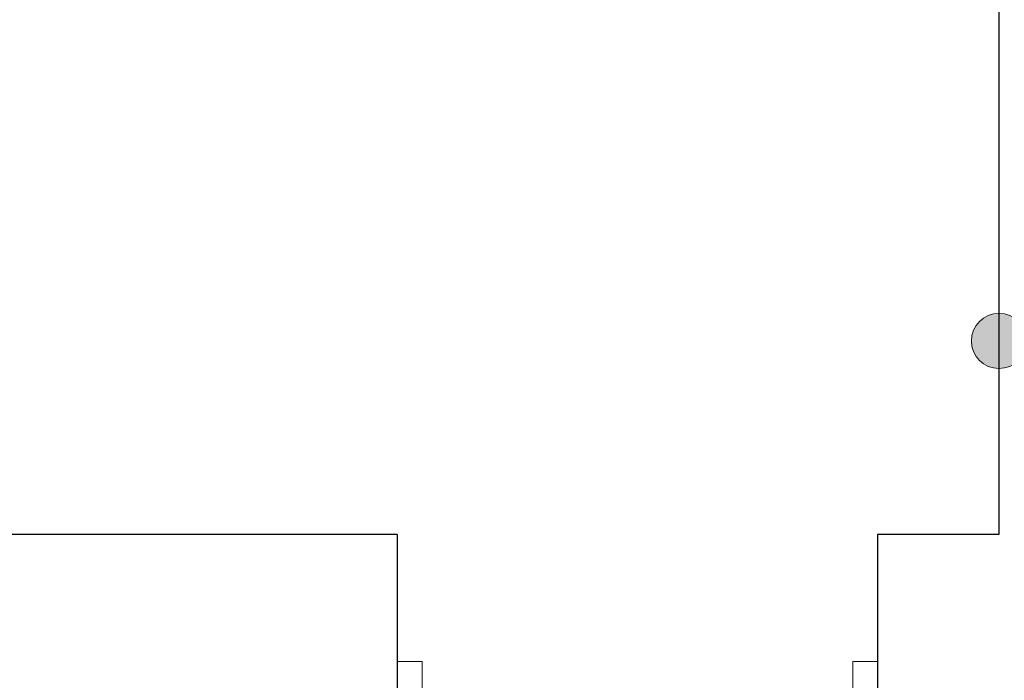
# Model space of a CAD drawing. Extents: x -438200 to -357500, y 15000 to 163871.
# Tile 120 of 148: x -416979 to -415195, y 112142 to 113339. Entities that reach past the tile are written whole.
import ezdxf

# ---------------------------------------------------------------- set-up
doc = ezdxf.new("R2010")
doc.units = 0
doc.header["$MEASUREMENT"] = 0
doc.layers.add('#podkład', color=252, linetype='Continuous')
doc.layers.add('Arch opisy', color=252, linetype='Continuous')
for name, color, linetype, lineweight in [('Arch opisy_Nr_Pióra__21', 252, 'Continuous', 9), ('INWENT. DRZWI_Nr_Pióra__5', 252, 'Continuous', 13), ('INWENT.ŚCIANY_Nr_Pióra__1', 252, 'Continuous', 25)]:
    doc.layers.add(name, color=color, linetype=linetype, lineweight=lineweight)

# ---------------------------------------------------------------- blocks, each defined once
blk = doc.blocks.new('Linia_155', base_point=(-415204.9, 97623.7))
at = {"layer": 'Arch opisy_Nr_Pióra__21', "linetype": 'Continuous'}
for points in [[(-415154.9, 97623.7), (-415158.8, 97642.8), (-415169.6, 97659), (-415185.8, 97669.9), (-415204.9, 97673.7), (-415224.1, 97669.9), (-415240.3, 97659), (-415251.1, 97642.8), (-415254.9, 97623.7), (-415251.1, 97604.5), (-415240.3, 97588.3), (-415224.1, 97577.5), (-415204.9, 97573.7), (-415185.8, 97577.5), (-415169.6, 97588.3), (-415158.8, 97604.5)], [(-414464.9, 97623.7), (-414468.8, 97642.8), (-414479.6, 97659), (-414495.8, 97669.9), (-414514.9, 97673.7), (-414534.1, 97669.9), (-414550.3, 97659), (-414561.1, 97642.8), (-414564.9, 97623.7), (-414561.1, 97604.5), (-414550.3, 97588.3), (-414534.1, 97577.5), (-414514.9, 97573.7), (-414495.8, 97577.5), (-414479.6, 97588.3), (-414468.8, 97604.5)]]:
    blk.add_hatch(color=256, dxfattribs=at).paths.add_polyline_path(points, flags=0)
blk.add_line((-415154.9, 97623.7), (-414564.9, 97623.7), dxfattribs=at)
for centre in [(-415204.9, 97623.7), (-414514.9, 97623.7)]:
    blk.add_circle(centre, 50, dxfattribs=at)
blk = doc.blocks.new('poddasze')
at = {"layer": 'INWENT. DRZWI_Nr_Pióra__5', "color": 252, "linetype": 'Continuous'}
for p, q in [((-416249.9, 81205.1), (-416294.9, 81205.1)), ((-416249.9, 81115.1), (-416249.9, 81205.1)), ((-415469.9, 81115.1), (-415469.9, 81205.1)), ((-415469.9, 81205.1), (-415424.9, 81205.1))]:
    blk.add_line(p, q, dxfattribs=at)
at = {"layer": 'INWENT.ŚCIANY_Nr_Pióra__1', "color": 252, "linetype": 'Continuous'}
for p, q in [((-415204.9, 82495.1), (-415204.9, 81435.1)), ((-416294.9, 81435.1), (-418414.9, 81435.1)), ((-416294.9, 81435.1), (-416294.9, 81115.1)), ((-415204.9, 81435.1), (-415424.9, 81435.1)), ((-415424.9, 81435.1), (-415424.9, 81115.1))]:
    blk.add_line(p, q, dxfattribs=at)
at = {"layer": 'Arch opisy', "color": 252, "linetype": 'Continuous'}
blk.add_blockref('Linia_155', (-415204.9, 81786.1), dxfattribs=at)

msp = doc.modelspace()

# ---------------------------------------------------------------- block references
at = {"layer": '#podkład', "color": 3, "lineweight": 50}
msp.add_blockref('poddasze', (0, 30970.8), dxfattribs=at)

doc.saveas('drawing.dxf')
